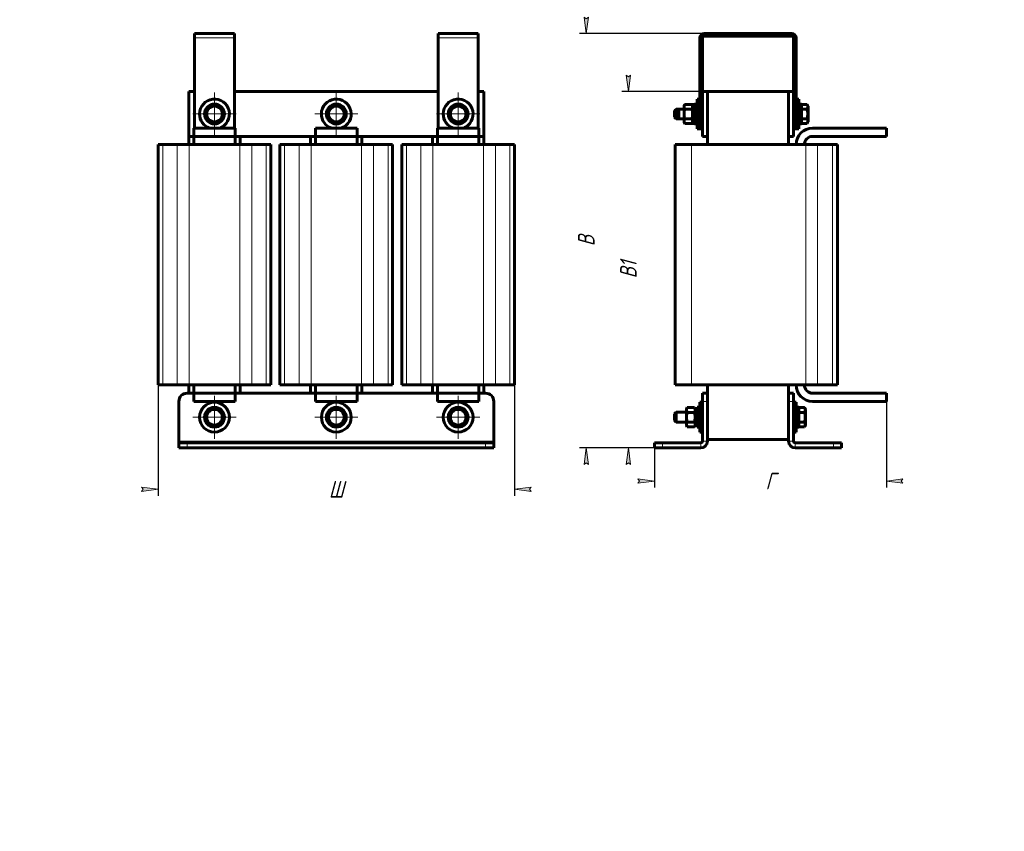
# Model space of a CAD drawing. Header units: millimetres. Extents: x 0 to 297, y 0 to 420.
# Tile 1 of 2: x 0 to 297, y 0 to 245. Entities that reach past the tile are written whole.
import ezdxf

# ---------------------------------------------------------------- set-up
doc = ezdxf.new("R2010")
doc.units = ezdxf.units.MM
for name, pattern in [('K5LT_AXLED', [19.5, 15, -1.5, 1.5, -1.5]), ('K5LT_BASIC', [0]), ('K5LT_THIN', [0])]:
    doc.linetypes.add(name, pattern=pattern)
doc.layers.add('Системный слой', color=7, linetype='Continuous')
doc.styles.add('KDIMTEXTSTYLE', font='GOST_AU.SHX', dxfattribs={"width": 0.96, "oblique": 15, "height": 5})
doc.dimstyles.new('KDIMSTYLE (0.50)', dxfattribs={"dimtxt": 5, "dimasz": 1, "dimexe": 2, "dimexo": 0, "dimgap": 1, "dimtad": 1, "dimlfac": 2, "dimtxsty": 'KDIMTEXTSTYLE', "dimsah": 1, "dimcen": 0, "dimdle": 1, "dimadec": 0, "dimazin": 0, "dimtfac": 0.667, "dimtmove": 0, "dimatfit": 3, "dimfxl": 1, "dimtvp": 1, "dimtolj": 1, "dimtzin": 0, "dimarcsym": 0})

# ---------------------------------------------------------------- blocks, each defined once
blk = doc.blocks.new('U0')
at = {"layer": 'Системный слой', "color": 150, "linetype": 'K5LT_BASIC', "lineweight": 60, "true_color": 0x0080ff}
for start, end in [(289.1881, 180), (180, 250.8119)]:
    blk.add_arc((58.75, 216.44), 4.5, start, end, dxfattribs=at)
blk = doc.blocks.new('U1')
at = {"layer": 'Системный слой', "color": 150, "linetype": 'K5LT_BASIC', "lineweight": 60, "true_color": 0x0080ff}
for start, end in [(289.1881, 180), (180, 250.8119)]:
    blk.add_arc((132.25, 216.44), 4.5, start, end, dxfattribs=at)
blk = doc.blocks.new('U2')
at = {"layer": 'Системный слой', "color": 150, "linetype": 'K5LT_BASIC', "lineweight": 60, "true_color": 0x0080ff}
for p, q in [((52.5, 132.19), (50.5, 132.19)), ((89.25, 132.19), (65, 132.19)), ((126, 132.19), (101.75, 132.19)), ((140.5, 132.19), (138.5, 132.19))]:
    blk.add_line(p, q, dxfattribs=at)
blk = doc.blocks.new('U3')
at = {"layer": 'Системный слой', "color": 150, "linetype": 'K5LT_BASIC', "lineweight": 60, "true_color": 0x0080ff}
for start, end in [(289.1881, 180), (180, 250.8119)]:
    blk.add_arc((95.5, 216.44), 4.5, start, end, dxfattribs=at)
blk = doc.blocks.new('U4')
at = {"layer": 'Системный слой', "color": 150, "linetype": 'K5LT_BASIC', "lineweight": 60, "true_color": 0x0080ff}
for p, q in [((52.75, 223.19), (51, 223.19)), ((126.25, 223.19), (64.75, 223.19)), ((140, 223.19), (138.25, 223.19))]:
    blk.add_line(p, q, dxfattribs=at)
blk = doc.blocks.new('U5')
at = {"layer": 'Системный слой', "color": 150, "linetype": 'K5LT_BASIC', "lineweight": 60, "true_color": 0x0080ff}
for p, q in [((51, 209.69), (52.5, 209.69)), ((65, 209.69), (89.25, 209.69)), ((101.75, 209.69), (126, 209.69)), ((138.5, 209.69), (140, 209.69))]:
    blk.add_line(p, q, dxfattribs=at)
blk = doc.blocks.new('U6')
at = {"layer": 'Системный слой', "color": 150, "linetype": 'K5LT_BASIC', "lineweight": 60, "true_color": 0x0080ff}
for p, q in [((87.75, 207.19), (87.75, 209.69)), ((87.75, 132.19), (87.75, 134.69))]:
    blk.add_line(p, q, dxfattribs=at)
blk = doc.blocks.new('U7')
at = {"layer": 'Системный слой', "color": 150, "linetype": 'K5LT_BASIC', "lineweight": 60, "true_color": 0x0080ff}
for p, q in [((140, 207.19), (140, 209.69)), ((140, 132.19), (140, 134.69))]:
    blk.add_line(p, q, dxfattribs=at)
blk = doc.blocks.new('U8')
at = {"layer": 'Системный слой', "color": 150, "linetype": 'K5LT_BASIC', "lineweight": 60, "true_color": 0x0080ff}
for p, q in [((51, 209.69), (51, 207.19)), ((51, 134.69), (51, 132.19))]:
    blk.add_line(p, q, dxfattribs=at)
blk = doc.blocks.new('U9')
at = {"layer": 'Системный слой', "color": 150, "linetype": 'K5LT_BASIC', "lineweight": 60, "true_color": 0x0080ff}
for p, q in [((66.5, 209.69), (66.5, 207.19)), ((66.5, 134.69), (66.5, 132.19))]:
    blk.add_line(p, q, dxfattribs=at)
blk = doc.blocks.new('U10')
at = {"layer": 'Системный слой', "color": 150, "linetype": 'K5LT_BASIC', "lineweight": 60, "true_color": 0x0080ff}
for p, q in [((103.25, 209.69), (103.25, 207.19)), ((103.25, 134.69), (103.25, 132.19))]:
    blk.add_line(p, q, dxfattribs=at)
blk = doc.blocks.new('U11')
at = {"layer": 'Системный слой', "color": 150, "linetype": 'K5LT_BASIC', "lineweight": 60, "true_color": 0x0080ff}
for p, q in [((124.5, 207.19), (124.5, 209.69)), ((124.5, 132.19), (124.5, 134.69))]:
    blk.add_line(p, q, dxfattribs=at)
blk = doc.blocks.new('U12')
at = {"layer": 'Системный слой', "color": 150, "linetype": 'K5LT_BASIC', "lineweight": 60, "true_color": 0x0080ff}
for p, q in [((51, 223.24), (52.75, 223.24)), ((64.75, 223.24), (126.25, 223.24)), ((138.25, 223.24), (140, 223.24))]:
    blk.add_line(p, q, dxfattribs=at)
blk = doc.blocks.new('KDIMARROW_01')
at = {"layer": 'Системный слой'}
blk.add_hatch(color=0, dxfattribs=at).paths.add_polyline_path([(-5, -0.66), (0, 0), (-5, 0.66), (-4.5, 0)])
at = {"layer": 'Системный слой', "color": 0, "linetype": 'K5LT_THIN', "lineweight": 18}
for p, q in [((-4.5, 0), (-5, 0.66)), ((-5, 0.66), (0, 0)), ((0, 0), (-5, -0.66)), ((-5, -0.66), (-4.5, 0)), ((0, 0), (-1, 0))]:
    blk.add_line(p, q, dxfattribs=at)
blk = doc.blocks.new('U13')
at = {"layer": 'Системный слой', "color": 30, "linetype": 'K5LT_AXLED', "lineweight": 18, "true_color": 0xff8000}
for q in [(58.75, 131.44), (52.25, 124.94), (65.25, 124.94), (58.75, 118.44)]:
    blk.add_line((58.75, 124.94), q, dxfattribs=at)
blk = doc.blocks.new('U14')
at = {"layer": 'Системный слой', "color": 30, "linetype": 'K5LT_AXLED', "lineweight": 18, "true_color": 0xff8000}
for q in [(58.75, 222.94), (52.25, 216.44), (65.25, 216.44), (58.75, 209.94)]:
    blk.add_line((58.75, 216.44), q, dxfattribs=at)
blk = doc.blocks.new('U15')
at = {"layer": 'Системный слой', "color": 30, "linetype": 'K5LT_AXLED', "lineweight": 18, "true_color": 0xff8000}
for q in [(95.5, 131.44), (89, 124.94), (102, 124.94), (95.5, 118.44)]:
    blk.add_line((95.5, 124.94), q, dxfattribs=at)
blk = doc.blocks.new('U16')
at = {"layer": 'Системный слой', "color": 30, "linetype": 'K5LT_AXLED', "lineweight": 18, "true_color": 0xff8000}
for q in [(95.5, 222.94), (89, 216.44), (102, 216.44), (95.5, 209.94)]:
    blk.add_line((95.5, 216.44), q, dxfattribs=at)
blk = doc.blocks.new('U17')
at = {"layer": 'Системный слой', "color": 30, "linetype": 'K5LT_AXLED', "lineweight": 18, "true_color": 0xff8000}
for q in [(132.25, 131.44), (125.75, 124.94), (138.75, 124.94), (132.25, 118.44)]:
    blk.add_line((132.25, 124.94), q, dxfattribs=at)
blk = doc.blocks.new('U18')
at = {"layer": 'Системный слой', "color": 30, "linetype": 'K5LT_AXLED', "lineweight": 18, "true_color": 0xff8000}
for q in [(132.25, 222.94), (125.75, 216.44), (138.75, 216.44), (132.25, 209.94)]:
    blk.add_line((132.25, 216.44), q, dxfattribs=at)
blk = doc.blocks.new('U19')
at = {"layer": 'Системный слой', "color": 150, "linetype": 'K5LT_BASIC', "lineweight": 60, "true_color": 0x0080ff}
for p, q in [((203.51, 213.56), (203.54, 213.6)), ((203.54, 213.6), (203.56, 213.65)), ((203.56, 213.65), (203.59, 213.69))]:
    blk.add_line(p, q, dxfattribs=at)
blk = doc.blocks.new('U20')
at = {"layer": 'Системный слой', "color": 150, "linetype": 'K5LT_BASIC', "lineweight": 60, "true_color": 0x0080ff}
for p, q in [((203.54, 219.28), (203.51, 219.33)), ((203.56, 219.24), (203.54, 219.28)), ((203.59, 219.19), (203.56, 219.24))]:
    blk.add_line(p, q, dxfattribs=at)
blk = doc.blocks.new('U21')
at = {"layer": 'Системный слой', "color": 150, "linetype": 'K5LT_BASIC', "lineweight": 60, "true_color": 0x0080ff}
for p, q in [((204.39, 216.44), (204.39, 220.94)), ((204.39, 211.94), (204.39, 216.44))]:
    blk.add_line(p, q, dxfattribs=at)
blk = doc.blocks.new('U22')
at = {"layer": 'Системный слой', "color": 150, "linetype": 'K5LT_BASIC', "lineweight": 60, "true_color": 0x0080ff}
for p, q in [((235.79, 216.44), (235.79, 219.44)), ((235.79, 213.44), (235.79, 216.44))]:
    blk.add_line(p, q, dxfattribs=at)
blk = doc.blocks.new('U23')
at = {"layer": 'Системный слой', "color": 150, "linetype": 'K5LT_BASIC', "lineweight": 60, "true_color": 0x0080ff}
for p, q in [((205.14, 124.94), (205.14, 129.44)), ((205.14, 120.44), (205.14, 124.94))]:
    blk.add_line(p, q, dxfattribs=at)
blk = doc.blocks.new('U24')
at = {"layer": 'Системный слой', "color": 150, "linetype": 'K5LT_BASIC', "lineweight": 60, "true_color": 0x0080ff}
for p, q in [((234.99, 216.44), (234.99, 220.94)), ((234.99, 211.94), (234.99, 216.44))]:
    blk.add_line(p, q, dxfattribs=at)
blk = doc.blocks.new('U25')
at = {"layer": 'Системный слой', "color": 150, "linetype": 'K5LT_BASIC', "lineweight": 60, "true_color": 0x0080ff}
for p, q in [((235.04, 124.94), (235.04, 127.94)), ((235.04, 121.94), (235.04, 124.94))]:
    blk.add_line(p, q, dxfattribs=at)
blk = doc.blocks.new('U26')
at = {"layer": 'Системный слой', "color": 150, "linetype": 'K5LT_BASIC', "lineweight": 60, "true_color": 0x0080ff}
for p, q in [((203.59, 216.44), (203.59, 219.44)), ((203.59, 213.44), (203.59, 216.44))]:
    blk.add_line(p, q, dxfattribs=at)
blk = doc.blocks.new('U27')
at = {"layer": 'Системный слой', "color": 150, "linetype": 'K5LT_BASIC', "lineweight": 60, "true_color": 0x0080ff}
for p, q in [((204.34, 124.94), (204.34, 127.94)), ((204.34, 121.94), (204.34, 124.94))]:
    blk.add_line(p, q, dxfattribs=at)
blk = doc.blocks.new('U28')
at = {"layer": 'Системный слой', "color": 150, "linetype": 'K5LT_BASIC', "lineweight": 60, "true_color": 0x0080ff}
for p, q in [((234.24, 124.94), (234.24, 129.44)), ((234.24, 120.44), (234.24, 124.94))]:
    blk.add_line(p, q, dxfattribs=at)
blk = doc.blocks.new('U29')
at = {"layer": 'Системный слой', "color": 150, "linetype": 'K5LT_BASIC', "lineweight": 60, "true_color": 0x0080ff}
for p, q in [((231.94, 223.19), (231.94, 207.19)), ((231.94, 134.69), (231.94, 132.19))]:
    blk.add_line(p, q, dxfattribs=at)
blk = doc.blocks.new('U30')
at = {"layer": 'Системный слой', "color": 150, "linetype": 'K5LT_BASIC', "lineweight": 60, "true_color": 0x0080ff}
for p, q in [((207.44, 223.19), (207.44, 207.19)), ((207.44, 134.69), (207.44, 132.19))]:
    blk.add_line(p, q, dxfattribs=at)
blk = doc.blocks.new('U31')
at = {"layer": 'Системный слой', "color": 150, "linetype": 'K5LT_BASIC', "lineweight": 60, "true_color": 0x0080ff}
blk.add_line((236.93, 127.5), (236.93, 127.5), dxfattribs=at)
blk.add_line((236.93, 127.5), (236.93, 127.5), dxfattribs=at)

msp = doc.modelspace()

# ---------------------------------------------------------------- linework, layer by layer
at = {"layer": 'Системный слой', "color": 150, "linetype": 'K5LT_BASIC', "lineweight": 60, "true_color": 0x0080ff}
for p, q in [((52.753, 240.6929), (52.753, 239.4429)), ((52.753, 240.6929), (64.753, 240.6929)), ((64.753, 239.4429), (64.753, 240.6929)), ((126.253, 240.6929), (126.253, 239.4429)), ((126.253, 240.6929), (138.253, 240.6929)), ((138.253, 239.4429), (138.253, 240.6929)), ((206.4358, 240.6929), (232.9358, 240.6929)), ((52.753, 239.4429), (52.753, 212.1929)), ((64.753, 212.1929), (64.753, 239.4429)), ((126.253, 239.4429), (126.253, 212.1929)), ((138.253, 212.1929), (138.253, 239.4429)), ((205.1858, 211.9429), (205.1858, 239.4429)), ((205.9358, 223.1929), (205.9358, 239.4429)), ((206.4358, 239.9429), (232.9358, 239.9429)), ((233.4358, 239.4429), (233.4358, 223.1929)), ((234.1858, 239.4429), (234.1858, 211.9429)), ((51.003, 223.1929), (51.003, 223.2429)), ((51.003, 223.1929), (51.003, 209.6929)), ((140.003, 223.1929), (140.003, 223.2429)), ((140.003, 209.6929), (140.003, 223.1929)), ((205.9358, 223.1929), (205.9358, 209.6929)), ((205.9358, 223.1929), (207.4358, 223.1929)), ((207.4358, 223.2429), (231.9358, 223.2429)), ((207.4358, 223.1929), (207.4358, 223.2429)), ((207.4358, 223.1929), (207.4358, 209.6929)), ((207.4358, 223.1929), (231.9358, 223.1929)), ((207.4358, 223.1929), (231.9358, 223.1929)), ((231.9358, 223.1929), (231.9358, 223.2429)), ((231.9358, 223.1929), (231.9358, 209.6929)), ((231.9358, 223.1929), (233.4358, 223.1929)), ((233.4358, 223.1929), (233.4358, 209.6929)), ((205.1858, 220.9429), (204.3858, 220.9429)), ((234.9858, 220.9429), (234.1858, 220.9429)), ((56.253, 217.8862), (58.753, 219.3296)), ((56.253, 214.9995), (56.253, 217.8862)), ((58.753, 219.3296), (61.253, 217.8862)), ((61.253, 217.8862), (61.253, 214.9995)), ((93.003, 217.8862), (95.503, 219.3296)), ((93.003, 214.9995), (93.003, 217.8862)), ((95.503, 219.3296), (98.003, 217.8862)), ((98.003, 217.8862), (98.003, 214.9995)), ((129.753, 217.8862), (132.253, 219.3296)), ((129.753, 214.9995), (129.753, 217.8862)), ((132.253, 219.3296), (134.753, 217.8862)), ((134.753, 217.8862), (134.753, 214.9995)), ((198.0358, 217.9429), (197.5358, 217.4429)), ((197.5358, 215.4429), (197.5358, 217.4429)), ((198.7858, 217.9429), (198.0358, 217.9429)), ((198.0358, 214.9429), (198.0358, 217.9429)), ((198.7858, 217.9429), (198.2858, 217.4429)), ((198.2858, 215.4429), (198.2858, 217.4429)), ((200.3858, 217.9429), (198.7858, 217.9429)), ((198.7858, 214.9429), (198.7858, 217.9429)), ((200.6091, 219.3296), (200.3858, 218.9429)), ((200.3858, 218.9429), (200.3858, 218.6079)), ((200.3858, 218.6079), (200.3858, 216.4429)), ((202.7625, 219.3296), (200.6091, 219.3296)), ((202.7625, 217.8862), (200.6091, 217.8862)), ((203.5125, 219.3296), (202.7625, 219.3296)), ((202.9858, 218.9429), (202.7625, 219.3296)), ((202.9858, 218.9429), (202.9858, 218.6079)), ((203.5858, 218.7679), (202.9858, 218.7679)), ((202.9858, 218.6079), (202.9858, 216.4429)), ((203.5858, 219.2027), (203.5125, 219.3296)), ((204.3858, 219.4429), (203.5858, 219.4429)), ((235.7858, 219.4429), (234.9858, 219.4429)), ((235.7858, 219.3296), (237.4903, 219.3296)), ((235.7858, 217.8862), (237.4903, 217.8862)), ((237.4903, 219.3296), (237.7858, 218.8179)), ((237.7858, 214.0679), (237.7858, 218.8179)), ((58.753, 213.5561), (56.253, 214.9995)), ((61.253, 214.9995), (58.753, 213.5561)), ((95.503, 213.5561), (93.003, 214.9995)), ((98.003, 214.9995), (95.503, 213.5561)), ((132.253, 213.5561), (129.753, 214.9995)), ((134.753, 214.9995), (132.253, 213.5561)), ((198.0358, 214.9429), (197.5358, 215.4429)), ((198.7858, 214.9429), (198.0358, 214.9429)), ((198.7858, 214.9429), (198.2858, 215.4429)), ((200.3858, 214.9429), (198.7858, 214.9429)), ((200.3858, 216.4429), (200.3858, 214.2778)), ((200.3858, 214.2778), (200.3858, 213.9429)), ((200.6091, 213.5561), (200.3858, 213.9429)), ((202.7625, 214.9995), (200.6091, 214.9995)), ((202.9858, 213.9429), (202.7625, 213.5561)), ((202.9858, 216.5571), (203.5858, 216.7755)), ((202.9858, 216.4429), (202.9858, 214.2778)), ((202.9858, 216.1102), (203.5858, 216.3286)), ((202.9858, 214.2778), (202.9858, 213.9429)), ((203.5858, 214.1179), (202.9858, 214.1179)), ((235.7858, 214.9995), (237.4903, 214.9995)), ((237.4903, 213.5561), (237.7858, 214.0679)), ((52.503, 212.1929), (65.003, 212.1929)), ((52.503, 209.6929), (52.503, 212.1929)), ((65.003, 209.6929), (65.003, 212.1929)), ((89.253, 212.1929), (101.753, 212.1929)), ((89.253, 209.6929), (89.253, 212.1929)), ((101.753, 209.6929), (101.753, 212.1929)), ((126.003, 212.1929), (138.503, 212.1929)), ((126.003, 209.6929), (126.003, 212.1929)), ((138.503, 209.6929), (138.503, 212.1929)), ((202.7625, 213.5561), (200.6091, 213.5561)), ((203.5125, 213.5561), (202.7625, 213.5561)), ((203.5858, 213.683), (203.5125, 213.5561)), ((204.3858, 213.4429), (203.5858, 213.4429)), ((205.1858, 211.9429), (204.3858, 211.9429)), ((205.9358, 211.9429), (205.1858, 211.9429)), ((233.4358, 211.9429), (234.1858, 211.9429)), ((234.9858, 211.9429), (234.1858, 211.9429)), ((235.7858, 213.4429), (234.9858, 213.4429)), ((235.7858, 213.5561), (237.4903, 213.5561)), ((239.1858, 212.1929), (261.4358, 212.1929)), ((261.4358, 209.6929), (261.4358, 212.1929)), ((52.503, 209.6929), (65.003, 209.6929)), ((52.503, 207.1929), (52.503, 209.6929)), ((65.003, 209.6929), (65.003, 207.1929)), ((89.253, 209.6929), (101.753, 209.6929)), ((89.253, 207.1929), (89.253, 209.6929)), ((101.753, 209.6929), (101.753, 207.1929)), ((126.003, 209.6929), (138.503, 209.6929)), ((126.003, 207.1929), (126.003, 209.6929)), ((138.503, 209.6929), (138.503, 207.1929)), ((205.9358, 209.6929), (207.4358, 209.6929)), ((231.9358, 209.6929), (233.4358, 209.6929)), ((239.1858, 209.6929), (261.4358, 209.6929)), ((41.753, 134.6929), (41.753, 207.1929)), ((41.753, 207.1929), (43.1581, 207.1929)), ((43.1581, 207.1929), (47.5289, 207.1929)), ((47.5289, 207.1929), (51.1239, 207.1929)), ((51.1239, 207.1929), (66.3821, 207.1929)), ((66.3821, 207.1929), (69.9771, 207.1929)), ((69.9771, 207.1929), (74.348, 207.1929)), ((74.348, 207.1929), (75.753, 207.1929)), ((75.753, 134.6929), (75.753, 207.1929)), ((78.503, 134.6929), (78.503, 207.1929)), ((78.503, 207.1929), (79.9081, 207.1929)), ((79.9081, 207.1929), (84.2789, 207.1929)), ((84.2789, 207.1929), (87.8739, 207.1929)), ((87.8739, 207.1929), (103.1321, 207.1929)), ((103.1321, 207.1929), (106.7271, 207.1929)), ((106.7271, 207.1929), (111.098, 207.1929)), ((111.098, 207.1929), (112.503, 207.1929)), ((112.503, 134.6929), (112.503, 207.1929)), ((115.253, 134.6929), (115.253, 207.1929)), ((115.253, 207.1929), (116.6581, 207.1929)), ((116.6581, 207.1929), (121.0289, 207.1929)), ((121.0289, 207.1929), (124.6239, 207.1929)), ((124.6239, 207.1929), (139.8821, 207.1929)), ((139.8821, 207.1929), (143.4771, 207.1929)), ((143.4771, 207.1929), (147.848, 207.1929)), ((147.848, 207.1929), (149.253, 207.1929)), ((149.253, 134.6929), (149.253, 207.1929)), ((197.6858, 207.1929), (202.6858, 207.1929)), ((197.6858, 134.6929), (197.6858, 207.1929)), ((202.6858, 207.1929), (237.1642, 207.1929)), ((237.1642, 207.1929), (240.6393, 207.1929)), ((240.6393, 207.1929), (245.1609, 207.1929)), ((245.1609, 207.1929), (246.6858, 207.1929)), ((246.6858, 134.6929), (246.6858, 207.1929)), ((41.753, 134.6929), (43.1581, 134.6929)), ((43.1581, 134.6929), (47.5289, 134.6929)), ((47.5289, 134.6929), (51.1239, 134.6929)), ((51.1239, 134.6929), (66.3821, 134.6929)), ((52.503, 132.1929), (52.503, 134.6929)), ((65.003, 134.6929), (65.003, 132.1929)), ((66.3821, 134.6929), (69.9771, 134.6929)), ((69.9771, 134.6929), (74.348, 134.6929)), ((74.348, 134.6929), (75.753, 134.6929)), ((78.503, 134.6929), (79.9081, 134.6929)), ((79.9081, 134.6929), (84.2789, 134.6929)), ((84.2789, 134.6929), (87.8739, 134.6929)), ((87.8739, 134.6929), (103.1321, 134.6929)), ((89.253, 132.1929), (89.253, 134.6929)), ((101.753, 134.6929), (101.753, 132.1929)), ((103.1321, 134.6929), (106.7271, 134.6929)), ((106.7271, 134.6929), (111.098, 134.6929)), ((111.098, 134.6929), (112.503, 134.6929)), ((115.253, 134.6929), (116.6581, 134.6929)), ((116.6581, 134.6929), (121.0289, 134.6929)), ((121.0289, 134.6929), (124.6239, 134.6929)), ((124.6239, 134.6929), (139.8821, 134.6929)), ((126.003, 132.1929), (126.003, 134.6929)), ((138.503, 134.6929), (138.503, 132.1929)), ((139.8821, 134.6929), (143.4771, 134.6929)), ((143.4771, 134.6929), (147.848, 134.6929)), ((147.848, 134.6929), (149.253, 134.6929)), ((197.6858, 134.6929), (202.6858, 134.6929)), ((202.6858, 134.6929), (237.1642, 134.6929)), ((237.1642, 134.6929), (240.6393, 134.6929)), ((240.6393, 134.6929), (245.1609, 134.6929)), ((245.1609, 134.6929), (246.6858, 134.6929)), ((52.503, 132.1929), (52.503, 129.6929)), ((65.003, 132.1929), (52.503, 132.1929)), ((65.003, 132.1929), (65.003, 129.6929)), ((89.253, 132.1929), (89.253, 129.6929)), ((101.753, 132.1929), (89.253, 132.1929)), ((101.753, 132.1929), (101.753, 129.6929)), ((126.003, 132.1929), (126.003, 129.6929)), ((138.503, 132.1929), (126.003, 132.1929)), ((138.503, 132.1929), (138.503, 129.6929)), ((205.9358, 129.6929), (205.9358, 132.1929)), ((207.4358, 132.1929), (205.9358, 132.1929)), ((207.4358, 132.1929), (207.4358, 129.6929)), ((231.9358, 132.1929), (233.4358, 132.1929)), ((231.9358, 129.6929), (231.9358, 132.1929)), ((233.4358, 132.1929), (233.4358, 129.6929)), ((261.4358, 132.1929), (239.1858, 132.1929)), ((261.4358, 132.1929), (261.4358, 129.6929)), ((48.003, 129.6929), (48.003, 117.6929)), ((65.003, 129.6929), (52.503, 129.6929)), ((56.253, 126.3862), (58.753, 127.8296)), ((58.753, 127.8296), (61.253, 126.3862)), ((101.753, 129.6929), (89.253, 129.6929)), ((93.003, 126.3862), (95.503, 127.8296)), ((95.503, 127.8296), (98.003, 126.3862)), ((138.503, 129.6929), (126.003, 129.6929)), ((143.003, 117.6929), (143.003, 129.6929)), ((201.3591, 127.8296), (201.1358, 127.4429)), ((203.5125, 127.8296), (201.3591, 127.8296)), ((203.7358, 127.4429), (203.5125, 127.8296)), ((205.1358, 127.9429), (204.3358, 127.9429)), ((205.9358, 129.4429), (205.1358, 129.4429)), ((205.9358, 117.6929), (205.9358, 129.6929)), ((207.4358, 117.6929), (207.4358, 129.6929)), ((231.9358, 129.6929), (231.9358, 117.6929)), ((233.4358, 129.6929), (233.4358, 117.6929)), ((234.2358, 129.4429), (233.4358, 129.4429)), ((235.0358, 127.9429), (234.2358, 127.9429)), ((235.0358, 127.8296), (236.7403, 127.8296)), ((236.7403, 127.8296), (237.0358, 127.3179)), ((261.4358, 129.6929), (239.1858, 129.6929)), ((56.253, 123.4995), (56.253, 126.3862)), ((61.253, 126.3862), (61.253, 123.4995)), ((93.003, 123.4995), (93.003, 126.3862)), ((98.003, 126.3862), (98.003, 123.4995)), ((129.4331, 124.3254), (130.3083, 127.0762)), ((130.3083, 127.0762), (133.1282, 127.6937)), ((133.1282, 127.6937), (135.0729, 125.5604)), ((135.0729, 125.5604), (134.1977, 122.8095)), ((198.0358, 126.4429), (197.5358, 125.9429)), ((197.5358, 123.9429), (197.5358, 125.9429)), ((201.1358, 126.4429), (198.0358, 126.4429)), ((198.0358, 123.4429), (198.0358, 126.4429)), ((201.1358, 127.4429), (201.1358, 127.1079)), ((201.1358, 127.1079), (201.1358, 124.9429)), ((201.1358, 124.9429), (201.1358, 122.7778)), ((203.5125, 126.3862), (201.3591, 126.3862)), ((203.7358, 127.4429), (203.7358, 127.1079)), ((204.3358, 127.2679), (203.7358, 127.2679)), ((203.7358, 127.1079), (203.7358, 124.9429)), ((203.7358, 125.0571), (204.3358, 125.2755)), ((203.7358, 124.9429), (203.7358, 122.7778)), ((203.7358, 124.6102), (204.3358, 124.8286)), ((235.0358, 126.3862), (236.7403, 126.3862)), ((236.9294, 127.5021), (237.0358, 127.3179)), ((237.0358, 122.5679), (237.0358, 127.3179)), ((58.753, 122.0561), (56.253, 123.4995)), ((61.253, 123.4995), (58.753, 122.0561)), ((95.503, 122.0561), (93.003, 123.4995)), ((98.003, 123.4995), (95.503, 122.0561)), ((131.3778, 122.192), (129.4331, 124.3254)), ((134.1977, 122.8095), (131.3778, 122.192)), ((198.0358, 123.4429), (197.5358, 123.9429)), ((201.1358, 123.4429), (198.0358, 123.4429)), ((201.1358, 122.7778), (201.1358, 122.4429)), ((201.3591, 122.0561), (201.1358, 122.4429)), ((203.5125, 123.4995), (201.3591, 123.4995)), ((203.5125, 122.0561), (201.3591, 122.0561)), ((203.7358, 122.4429), (203.5125, 122.0561)), ((203.7358, 122.7778), (203.7358, 122.4429)), ((204.3358, 122.6179), (203.7358, 122.6179)), ((205.1358, 121.9429), (204.3358, 121.9429)), ((235.0358, 121.9429), (234.2358, 121.9429)), ((235.0358, 123.4995), (236.7403, 123.4995)), ((235.0358, 122.0561), (236.7403, 122.0561)), ((236.7403, 122.0561), (237.0358, 122.5679)), ((236.9294, 122.3836), (237.0358, 122.5679)), ((236.9294, 122.3836), (236.9294, 122.3836)), ((205.9358, 120.4429), (205.1358, 120.4429)), ((234.2358, 120.4429), (233.4358, 120.4429)), ((48.003, 117.6929), (48.003, 117.1929)), ((48.003, 117.1929), (50.503, 117.1929)), ((48.003, 115.6929), (48.003, 117.1929)), ((50.503, 117.1929), (140.503, 117.1929)), ((140.503, 117.1929), (143.003, 117.1929)), ((143.003, 117.1929), (143.003, 117.6929)), ((143.003, 115.6929), (143.003, 117.1929)), ((191.4358, 115.6929), (191.4358, 117.1929)), ((191.4358, 117.1929), (193.9358, 117.1929)), ((193.9358, 117.1929), (205.4358, 117.1929)), ((207.4358, 118.1929), (231.9358, 118.1929)), ((233.9358, 117.1929), (245.4358, 117.1929)), ((245.4358, 117.1929), (247.9358, 117.1929)), ((247.9358, 115.6929), (247.9358, 117.1929)), ((48.003, 115.6929), (50.503, 115.6929)), ((50.503, 115.6929), (140.503, 115.6929)), ((140.503, 115.6929), (143.003, 115.6929)), ((191.4358, 115.6929), (193.9358, 115.6929)), ((193.9358, 115.6929), (205.4358, 115.6929)), ((233.9358, 115.6929), (245.4358, 115.6929)), ((245.4358, 115.6929), (247.9358, 115.6929))]:
    msp.add_line(p, q, dxfattribs=at)
at = {"layer": 'Системный слой', "color": 7, "linetype": 'K5LT_THIN', "lineweight": 18}
for p, q in [((206.4358, 240.6929), (206.4358, 239.9429)), ((232.9358, 239.9429), (232.9358, 240.6929)), ((64.753, 239.4429), (52.753, 239.4429)), ((138.253, 239.4429), (126.253, 239.4429)), ((205.9358, 239.4429), (205.1858, 239.4429)), ((233.4358, 239.4429), (234.1858, 239.4429)), ((198.0358, 217.6722), (197.7651, 217.6722)), ((198.5151, 217.6722), (198.0358, 217.6722)), ((198.7858, 217.6722), (198.5151, 217.6722)), ((200.3858, 217.6722), (198.7858, 217.6722)), ((198.0358, 215.2135), (197.7651, 215.2135)), ((198.5151, 215.2135), (198.0358, 215.2135)), ((198.7858, 215.2135), (198.5151, 215.2135)), ((200.3858, 215.2135), (198.7858, 215.2135)), ((43.1581, 134.6929), (43.1581, 207.1929)), ((47.5289, 134.6929), (47.5289, 207.1929)), ((51.1239, 134.6929), (51.1239, 207.1929)), ((66.3821, 134.6929), (66.3821, 207.1929)), ((69.9771, 134.6929), (69.9771, 207.1929)), ((74.348, 134.6929), (74.348, 207.1929)), ((79.9081, 134.6929), (79.9081, 207.1929)), ((84.2789, 134.6929), (84.2789, 207.1929)), ((87.8739, 134.6929), (87.8739, 207.1929)), ((103.1321, 134.6929), (103.1321, 207.1929)), ((106.7271, 134.6929), (106.7271, 207.1929)), ((111.098, 134.6929), (111.098, 207.1929)), ((116.6581, 134.6929), (116.6581, 207.1929)), ((121.0289, 134.6929), (121.0289, 207.1929)), ((124.6239, 134.6929), (124.6239, 207.1929)), ((139.8821, 134.6929), (139.8821, 207.1929)), ((143.4771, 134.6929), (143.4771, 207.1929)), ((147.848, 134.6929), (147.848, 207.1929)), ((202.6858, 134.6929), (202.6858, 207.1929)), ((237.1642, 134.6929), (237.1642, 207.1929)), ((240.6393, 134.6929), (240.6393, 207.1929)), ((245.1609, 134.6929), (245.1609, 207.1929)), ((207.4358, 129.6929), (205.9358, 129.6929)), ((231.9358, 129.6929), (233.4358, 129.6929)), ((198.0358, 126.1722), (197.7651, 126.1722)), ((201.1358, 126.1722), (198.0358, 126.1722)), ((198.0358, 123.7135), (197.7651, 123.7135)), ((201.1358, 123.7135), (198.0358, 123.7135)), ((143.003, 117.6929), (48.003, 117.6929)), ((50.503, 115.6929), (50.503, 117.1929)), ((140.503, 115.6929), (140.503, 117.1929)), ((193.9358, 115.6929), (193.9358, 117.1929)), ((205.4358, 115.6929), (205.4358, 117.1929)), ((207.4358, 117.6929), (205.9358, 117.6929)), ((231.9358, 117.6929), (233.4358, 117.6929)), ((233.9358, 117.1929), (233.9358, 115.6929)), ((245.4358, 115.6929), (245.4358, 117.1929))]:
    msp.add_line(p, q, dxfattribs=at)
at = {"layer": 'Системный слой', "color": 150, "linetype": 'K5LT_BASIC', "lineweight": 60, "true_color": 0x0080ff}
for centre, radius in [((58.753, 216.4429), 3), ((58.753, 216.4429), 2.375), ((95.503, 216.4429), 3), ((95.503, 216.4429), 2.375), ((132.253, 216.4429), 3), ((132.253, 216.4429), 2.375), ((58.753, 124.9429), 4.5), ((58.753, 124.9429), 3), ((95.503, 124.9429), 4.5), ((95.503, 124.9429), 3), ((132.253, 124.9429), 4.5), ((132.253, 124.9429), 3), ((58.753, 124.9429), 2.375), ((95.503, 124.9429), 2.375), ((132.253, 124.9429), 2.375)]:
    msp.add_circle(centre, radius, dxfattribs=at)
for centre, radius, start, end in [((206.4358, 239.4429), 1.25, 90, 180), ((232.9358, 239.4429), 1.25, 0, 90), ((206.4358, 239.4429), 0.5, 90, 180), ((232.9358, 239.4429), 0.5, 0, 90), ((239.1858, 207.1929), 5, 90, 180), ((239.1858, 207.1929), 2.5, 90, 180), ((239.1858, 134.6929), 5, 180, 270), ((239.1858, 134.6929), 2.5, 180, 270), ((50.503, 129.6929), 2.5, 90, 180), ((140.503, 129.6929), 2.5, 0, 90), ((205.4358, 117.6929), 0.5, 270, 0), ((205.4358, 117.6929), 2, 270, 0), ((233.9358, 117.6929), 2, 180, 270), ((233.9358, 117.6929), 0.5, 180, 270)]:
    msp.add_arc(centre, radius, start, end, dxfattribs=at)
for points, knots in [([(200.6091, 219.3296), (200.5793, 219.2781), (200.5352, 219.1951), (200.4833, 219.0781), (200.4478, 218.9822), (200.4215, 218.8921), (200.3995, 218.7912), (200.3879, 218.6982), (200.3858, 218.6309), (200.3858, 218.6079)], [0, 0, 0, 0, 2.19292398, 3.51825832, 4.90426476, 6.18464535, 7.24784718, 9.05858362, 10, 10, 10, 10]), ([(200.3858, 218.6079), (200.3858, 218.5637), (200.391, 218.4782), (200.4142, 218.348), (200.4471, 218.235), (200.5059, 218.0789), (200.5614, 217.9687), (200.6091, 217.8862)], [0, 0, 0, 0, 1.44740223, 2.79972062, 4.28007379, 5.18836903, 8, 8, 8, 8]), ([(200.6091, 217.8862), (200.6002, 217.8557), (200.5778, 217.776), (200.5373, 217.6222), (200.4877, 217.4079), (200.446, 217.1834), (200.4169, 216.9744), (200.402, 216.8271), (200.3936, 216.7091), (200.3891, 216.6203), (200.3864, 216.5315), (200.3858, 216.4724), (200.3858, 216.4429)], [0, 0, 0, 0, 1.43286195, 3.72544107, 7.16430976, 11.33828068, 14.00371051, 16.66914034, 18.00185526, 19.33457017, 20.66728509, 22, 22, 22, 22]), ([(202.9858, 218.6079), (202.9858, 218.6522), (202.9805, 218.7377), (202.9573, 218.8678), (202.9245, 218.9809), (202.8656, 219.1369), (202.8101, 219.2471), (202.7625, 219.3296)], [0, 0, 0, 0, 1.44740223, 2.79972062, 4.28007379, 5.18836903, 8, 8, 8, 8]), ([(202.7625, 217.8862), (202.7922, 217.9377), (202.8363, 218.0208), (202.8882, 218.1377), (202.9237, 218.2336), (202.95, 218.3238), (202.972, 218.4246), (202.9836, 218.5177), (202.9858, 218.5849), (202.9858, 218.6079)], [0, 0, 0, 0, 2.19292398, 3.51825832, 4.90426476, 6.18464535, 7.24784718, 9.05858362, 10, 10, 10, 10]), ([(202.9858, 216.4429), (202.9858, 216.4831), (202.9846, 216.5638), (202.9796, 216.6851), (202.9712, 216.8059), (202.9566, 216.9569), (202.9326, 217.1374), (202.8901, 217.3787), (202.8337, 217.6286), (202.7852, 217.8074), (202.7625, 217.8862)], [0, 0, 0, 0, 1.81846407, 3.63692813, 5.4553922, 7.27385627, 10.46569137, 13.65752648, 18.30421618, 22, 22, 22, 22]), ([(237.4903, 217.8862), (237.5459, 217.9825), (237.6144, 218.1217), (237.6712, 218.2961), (237.6955, 218.402), (237.7101, 218.5029), (237.7153, 218.6041), (237.7102, 218.7144), (237.6921, 218.8378), (237.6458, 219.0116), (237.5734, 219.1796), (237.5099, 219.2957), (237.4903, 219.3296)], [0, 0, 0, 0, 2.66648978, 3.81042523, 4.70044363, 5.50384401, 6.49985301, 7.39542909, 8.43653023, 9.79482315, 12.05966974, 13, 13, 13, 13]), ([(237.4903, 214.9995), (237.5097, 215.0667), (237.5567, 215.2386), (237.6288, 215.5509), (237.6793, 215.8652), (237.7016, 216.1078), (237.7094, 216.2428), (237.7124, 216.3303), (237.7136, 216.4037), (237.7137, 216.4826), (237.7119, 216.5816), (237.7065, 216.7005), (237.6941, 216.8711), (237.6652, 217.1184), (237.614, 217.4), (237.552, 217.6639), (237.5116, 217.8123), (237.4903, 217.8862)], [0, 0, 0, 0, 3.15229629, 8.02402693, 14.43035773, 17.47429983, 18.99627089, 20.51824194, 21.40985484, 22.30146773, 24.08469353, 25.86791932, 27.65114512, 31.79250392, 37.07252473, 40.53626237, 44, 44, 44, 44]), ([(200.3858, 216.4429), (200.3858, 216.4026), (200.3869, 216.3219), (200.392, 216.2006), (200.4004, 216.0798), (200.4149, 215.9288), (200.4389, 215.7483), (200.4814, 215.507), (200.5378, 215.2571), (200.5863, 215.0783), (200.6091, 214.9995)], [0, 0, 0, 0, 1.81846407, 3.63692813, 5.4553922, 7.27385627, 10.46569137, 13.65752648, 18.30421618, 22, 22, 22, 22]), ([(200.6091, 214.9995), (200.5793, 214.948), (200.5352, 214.8649), (200.4833, 214.748), (200.4478, 214.6521), (200.4215, 214.562), (200.3995, 214.4611), (200.3879, 214.368), (200.3858, 214.3008), (200.3858, 214.2778)], [0, 0, 0, 0, 2.19292398, 3.51825832, 4.90426476, 6.18464535, 7.24784718, 9.05858362, 10, 10, 10, 10]), ([(200.3858, 214.2778), (200.3858, 214.2335), (200.391, 214.148), (200.4142, 214.0179), (200.4471, 213.9048), (200.5059, 213.7488), (200.5614, 213.6386), (200.6091, 213.5561)], [0, 0, 0, 0, 1.44740223, 2.79972062, 4.28007379, 5.18836903, 8, 8, 8, 8]), ([(202.7625, 214.9995), (202.7713, 215.03), (202.7937, 215.1097), (202.8342, 215.2635), (202.8839, 215.4778), (202.9255, 215.7023), (202.9546, 215.9113), (202.9695, 216.0586), (202.9779, 216.1766), (202.9824, 216.2654), (202.9852, 216.3542), (202.9858, 216.4134), (202.9858, 216.4429)], [0, 0, 0, 0, 1.43286195, 3.72544107, 7.16430976, 11.33828068, 14.00371051, 16.66914034, 18.00185526, 19.33457017, 20.66728509, 22, 22, 22, 22]), ([(202.9858, 214.2778), (202.9858, 214.322), (202.9805, 214.4075), (202.9573, 214.5377), (202.9245, 214.6507), (202.8656, 214.8068), (202.8101, 214.917), (202.7625, 214.9995)], [0, 0, 0, 0, 1.44740223, 2.79972062, 4.28007379, 5.18836903, 8, 8, 8, 8]), ([(202.7625, 213.5561), (202.7922, 213.6076), (202.8363, 213.6906), (202.8882, 213.8076), (202.9237, 213.9035), (202.95, 213.9936), (202.972, 214.0945), (202.9836, 214.1875), (202.9858, 214.2548), (202.9858, 214.2778)], [0, 0, 0, 0, 2.19292398, 3.51825832, 4.90426476, 6.18464535, 7.24784718, 9.05858362, 10, 10, 10, 10]), ([(237.4903, 213.5561), (237.5459, 213.6523), (237.6144, 213.7916), (237.6712, 213.9659), (237.6955, 214.0719), (237.7101, 214.1727), (237.7153, 214.274), (237.7102, 214.3842), (237.6921, 214.5077), (237.6458, 214.6815), (237.5734, 214.8495), (237.5099, 214.9656), (237.4903, 214.9995)], [0, 0, 0, 0, 2.66648978, 3.81042523, 4.70044363, 5.50384401, 6.49985301, 7.39542909, 8.43653023, 9.79482315, 12.05966974, 13, 13, 13, 13]), ([(201.3591, 127.8296), (201.3293, 127.7781), (201.2852, 127.6951), (201.2333, 127.5781), (201.1978, 127.4822), (201.1715, 127.3921), (201.1495, 127.2912), (201.1379, 127.1982), (201.1358, 127.1309), (201.1358, 127.1079)], [0, 0, 0, 0, 2.19292398, 3.51825832, 4.90426476, 6.18464535, 7.24784718, 9.05858362, 10, 10, 10, 10]), ([(203.7358, 127.1079), (203.7358, 127.1522), (203.7305, 127.2377), (203.7073, 127.3678), (203.6745, 127.4809), (203.6156, 127.6369), (203.5601, 127.7471), (203.5125, 127.8296)], [0, 0, 0, 0, 1.44740223, 2.79972062, 4.28007379, 5.18836903, 8, 8, 8, 8]), ([(236.7403, 126.3862), (236.7959, 126.4825), (236.8644, 126.6217), (236.9212, 126.7961), (236.9455, 126.902), (236.9601, 127.0029), (236.9653, 127.1041), (236.9602, 127.2144), (236.9421, 127.3378), (236.8958, 127.5116), (236.8234, 127.6796), (236.7599, 127.7957), (236.7403, 127.8296)], [0, 0, 0, 0, 2.66648978, 3.81042523, 4.70044363, 5.50384401, 6.49985301, 7.39542909, 8.43653023, 9.79482315, 12.05966974, 13, 13, 13, 13]), ([(201.1358, 127.1079), (201.1358, 127.0637), (201.141, 126.9782), (201.1642, 126.848), (201.1971, 126.735), (201.2559, 126.5789), (201.3114, 126.4687), (201.3591, 126.3862)], [0, 0, 0, 0, 1.44740223, 2.79972062, 4.28007379, 5.18836903, 8, 8, 8, 8]), ([(201.3591, 126.3862), (201.3502, 126.3557), (201.3278, 126.276), (201.2873, 126.1222), (201.2377, 125.9079), (201.196, 125.6834), (201.1669, 125.4744), (201.152, 125.3271), (201.1436, 125.2091), (201.1391, 125.1203), (201.1364, 125.0315), (201.1358, 124.9724), (201.1358, 124.9429)], [0, 0, 0, 0, 1.43286195, 3.72544107, 7.16430976, 11.33828068, 14.00371051, 16.66914034, 18.00185526, 19.33457017, 20.66728509, 22, 22, 22, 22]), ([(201.1358, 124.9429), (201.1358, 124.9026), (201.1369, 124.8219), (201.142, 124.7006), (201.1504, 124.5798), (201.1649, 124.4288), (201.1889, 124.2483), (201.2314, 124.007), (201.2878, 123.7571), (201.3363, 123.5783), (201.3591, 123.4995)], [0, 0, 0, 0, 1.81846407, 3.63692813, 5.4553922, 7.27385627, 10.46569137, 13.65752648, 18.30421618, 22, 22, 22, 22]), ([(203.5125, 126.3862), (203.5422, 126.4377), (203.5863, 126.5208), (203.6382, 126.6377), (203.6737, 126.7336), (203.7, 126.8238), (203.722, 126.9246), (203.7336, 127.0177), (203.7358, 127.0849), (203.7358, 127.1079)], [0, 0, 0, 0, 2.19292398, 3.51825832, 4.90426476, 6.18464535, 7.24784718, 9.05858362, 10, 10, 10, 10]), ([(203.7358, 124.9429), (203.7358, 124.9831), (203.7346, 125.0638), (203.7296, 125.1851), (203.7212, 125.3059), (203.7066, 125.4569), (203.6826, 125.6374), (203.6401, 125.8787), (203.5837, 126.1286), (203.5352, 126.3074), (203.5125, 126.3862)], [0, 0, 0, 0, 1.81846407, 3.63692813, 5.4553922, 7.27385627, 10.46569137, 13.65752648, 18.30421618, 22, 22, 22, 22]), ([(203.5125, 123.4995), (203.5213, 123.53), (203.5437, 123.6097), (203.5842, 123.7635), (203.6339, 123.9778), (203.6755, 124.2023), (203.7046, 124.4113), (203.7195, 124.5586), (203.7279, 124.6766), (203.7324, 124.7654), (203.7352, 124.8542), (203.7358, 124.9134), (203.7358, 124.9429)], [0, 0, 0, 0, 1.43286195, 3.72544107, 7.16430976, 11.33828068, 14.00371051, 16.66914034, 18.00185526, 19.33457017, 20.66728509, 22, 22, 22, 22]), ([(236.7403, 123.4995), (236.7597, 123.5667), (236.8067, 123.7386), (236.8788, 124.0509), (236.9293, 124.3652), (236.9516, 124.6078), (236.9594, 124.7428), (236.9624, 124.8303), (236.9636, 124.9037), (236.9637, 124.9826), (236.9619, 125.0816), (236.9565, 125.2005), (236.9441, 125.3711), (236.9152, 125.6184), (236.864, 125.9), (236.802, 126.1639), (236.7616, 126.3123), (236.7403, 126.3862)], [0, 0, 0, 0, 3.15229629, 8.02402693, 14.43035773, 17.47429983, 18.99627089, 20.51824194, 21.40985484, 22.30146773, 24.08469353, 25.86791932, 27.65114512, 31.79250392, 37.07252473, 40.53626237, 44, 44, 44, 44]), ([(201.3591, 123.4995), (201.3293, 123.448), (201.2852, 123.3649), (201.2333, 123.248), (201.1978, 123.1521), (201.1715, 123.062), (201.1495, 122.9611), (201.1379, 122.868), (201.1358, 122.8008), (201.1358, 122.7778)], [0, 0, 0, 0, 2.19292398, 3.51825832, 4.90426476, 6.18464535, 7.24784718, 9.05858362, 10, 10, 10, 10]), ([(201.1358, 122.7778), (201.1358, 122.7335), (201.141, 122.648), (201.1642, 122.5179), (201.1971, 122.4048), (201.2559, 122.2488), (201.3114, 122.1386), (201.3591, 122.0561)], [0, 0, 0, 0, 1.44740223, 2.79972062, 4.28007379, 5.18836903, 8, 8, 8, 8]), ([(203.7358, 122.7778), (203.7358, 122.822), (203.7305, 122.9075), (203.7073, 123.0377), (203.6745, 123.1507), (203.6156, 123.3068), (203.5601, 123.417), (203.5125, 123.4995)], [0, 0, 0, 0, 1.44740223, 2.79972062, 4.28007379, 5.18836903, 8, 8, 8, 8]), ([(203.5125, 122.0561), (203.5422, 122.1076), (203.5863, 122.1906), (203.6382, 122.3076), (203.6737, 122.4035), (203.7, 122.4936), (203.722, 122.5945), (203.7336, 122.6875), (203.7358, 122.7548), (203.7358, 122.7778)], [0, 0, 0, 0, 2.19292398, 3.51825832, 4.90426476, 6.18464535, 7.24784718, 9.05858362, 10, 10, 10, 10]), ([(236.7403, 122.0561), (236.7959, 122.1523), (236.8644, 122.2916), (236.9212, 122.4659), (236.9455, 122.5719), (236.9601, 122.6727), (236.9653, 122.774), (236.9602, 122.8842), (236.9421, 123.0077), (236.8958, 123.1815), (236.8234, 123.3495), (236.7599, 123.4656), (236.7403, 123.4995)], [0, 0, 0, 0, 2.66648978, 3.81042523, 4.70044363, 5.50384401, 6.49985301, 7.39542909, 8.43653023, 9.79482315, 12.05966974, 13, 13, 13, 13])]:
    msp.add_open_spline(points, degree=3, knots=knots, dxfattribs=at)

# ---------------------------------------------------------------- block references
at = {"layer": 'Системный слой'}
for name in ['U12', 'U4', 'U14', 'U16', 'U18', 'U30', 'U29', 'U0', 'U3', 'U1', 'U21', 'U24', 'U20', 'U26', 'U22', 'U19', 'U5', 'U8', 'U9', 'U6', 'U10', 'U11', 'U7', 'U2', 'U13', 'U15', 'U17', 'U27', 'U23', 'U28', 'U25', 'U31']:
    msp.add_blockref(name, (0, 0), dxfattribs=at)

# ---------------------------------------------------------------- dimensions: what is measured, and where the dimension line sits
at = {"layer": 'Системный слой', "color": 7}
for base, p1, location, text in [((170.8858, 115.6929), (206.4358, 240.6929), (170.8858, 178.1929), '\\H5.0;\\W0.965;\\Q15;\\H5.0;\\W0.965;\\Q15;\\Q15;В'), ((183.6109, 115.6929), (205.9358, 223.1929), (183.6109, 169.4429), '\\H5.0;\\W0.965;\\Q15;\\H5.0;\\W0.965;\\Q15;\\Q15;В1')]:
    msp.add_linear_dim(base=base, p1=p1, p2=(191.4358, 115.6929), angle=90, location=location, text=text, dimstyle='KDIMSTYLE (0.50)', override={"dimexo": 0, "dimblk1": 'KDIMARROW_01', "dimblk2": 'KDIMARROW_01', "dimse1": 0, "dimse2": 0, "dimclrt": 7, "dimtolj": 1}, dxfattribs=at).render()
for base, p1, p2, location, text in [((41.753, 103.1929), (149.253, 134.6929), (41.753, 134.6929), (95.503, 103.1929), '\\H5.0;\\W0.965;\\Q15;\\H5.0;\\W0.965;\\Q15;\\Q15;Ш'), ((191.4358, 105.6929), (261.4358, 129.6929), (191.4358, 115.9429), (226.4358, 105.6929), '\\H5.0;\\W0.965;\\Q15;\\H5.0;\\W0.965;\\Q15;\\Q15;Г')]:
    msp.add_linear_dim(base=base, p1=p1, p2=p2, location=location, text=text, dimstyle='KDIMSTYLE (0.50)', override={"dimexo": 0, "dimblk1": 'KDIMARROW_01', "dimblk2": 'KDIMARROW_01', "dimse1": 0, "dimse2": 0, "dimclrt": 7, "dimtolj": 1}, dxfattribs=at).render()

doc.saveas('drawing.dxf')
